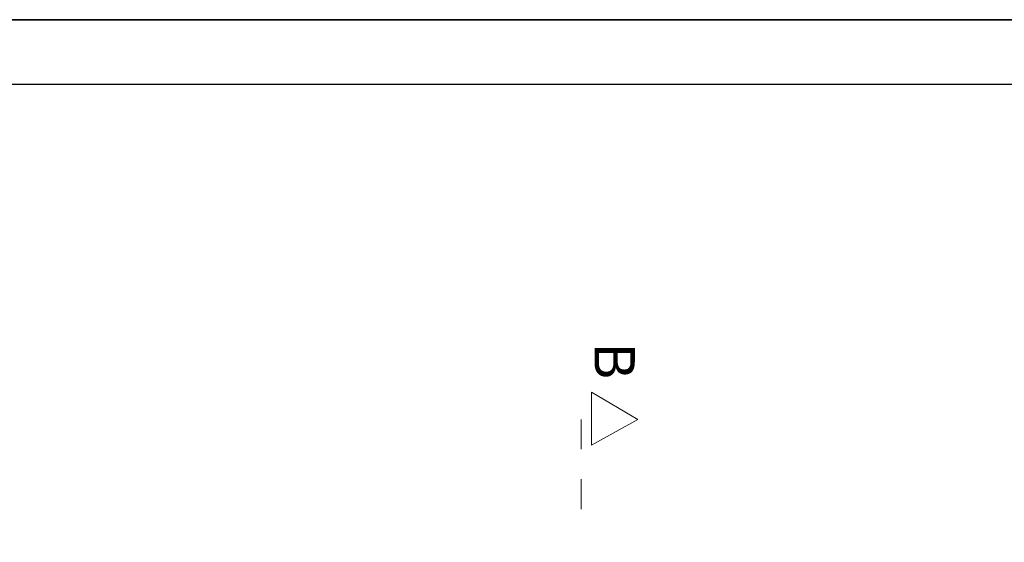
# Model space of a CAD drawing. Header units: inches. Extents: x -515158 to -470211, y -1887 to 84268.
# Tile 86 of 102: x -501644 to -492371, y 79344 to 84268. Entities that reach past the tile are written whole.
import ezdxf

# ---------------------------------------------------------------- set-up
doc = ezdxf.new("R2010")
doc.units = ezdxf.units.IN
doc.header["$MEASUREMENT"] = 0
doc.linetypes.add('Dashed', pattern=[564.444447, 282.222223, -282.222223])
for name, color, linetype, lineweight in [('#podkład', 252, 'Continuous', 9), ('INWENT OPISY_Nr_Pióra__21', 252, 'Continuous', 9), ('INWENT OPISY_Nr_Pióra__41', 252, 'Continuous', 15)]:
    doc.layers.add(name, color=color, linetype=linetype, lineweight=lineweight)
doc.layers.add('_TABELA', color=7, linetype='Continuous')
doc.styles.add('GENERATED_STYLE_7', font='txt')

# ---------------------------------------------------------------- blocks, each defined once
blk = doc.blocks.new('p1')
at = {"layer": 'INWENT OPISY_Nr_Pióra__41', "color": 252, "linetype": 'Continuous'}
for p, q in [((-494757.1, 79489.3), (-495193.3, 79745)), ((-495193.3, 79245), (-495193.3, 79745)), ((-495193.3, 79245), (-494757.1, 79489.3))]:
    blk.add_line(p, q, dxfattribs=at)
at = {"layer": 'INWENT OPISY_Nr_Pióra__41', "color": 252, "linetype": 'Dashed'}
blk.add_line((-495293.3, 79489.3), (-495293.3, 78389.3), dxfattribs=at)
at = {"layer": 'INWENT OPISY_Nr_Pióra__21', "color": 252, "linetype": 'Continuous', "insert": (-494786.3, 80033.6), "char_height": 380, "attachment_point": 2, "rotation": 270, "style": 'GENERATED_STYLE_7'}
blk.add_mtext('{B}', dxfattribs=at)

msp = doc.modelspace()

# ---------------------------------------------------------------- block references
at = {"layer": '#podkład'}
msp.add_blockref('p1', (-1064.1, 1012.8), dxfattribs=at)

# ---------------------------------------------------------------- next in the draw order: linework, layer by layer
at = {"layer": '_TABELA', "color": 7}
msp.add_lwpolyline([(-512559.7, 84268.3), (-470559.7, 84268.3), (-512559.7, 84268.3), (-512559.7, 54568.3), (-470559.7, 54568.3), (-470559.7, 84268.3)], dxfattribs=at)
msp.add_lwpolyline([(-471159.7, 83658.3), (-510059.7, 83658.3), (-510059.7, 55178.3), (-471159.7, 55178.3)], close=True, dxfattribs=at)

doc.saveas('drawing.dxf')
